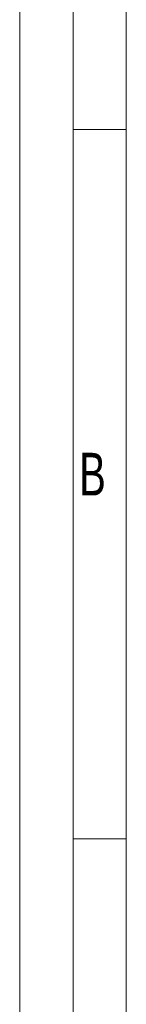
# Model space of a CAD drawing. Header units: millimetres. Extents: x 36 to 588, y 6 to 414.
# Tile 5 of 61: x 36 to 46, y 261 to 353. Entities that reach past the tile are written whole.
import ezdxf

# ---------------------------------------------------------------- set-up
doc = ezdxf.new("R2010")
doc.units = ezdxf.units.MM
doc.styles.add('SLDTEXTSTYLE0', font='TXT', dxfattribs={"width": 0.7})

msp = doc.modelspace()

# ---------------------------------------------------------------- linework, layer by layer
at = {"color": 7, "linetype": 'Continuous', "lineweight": 15}
msp.add_line((36.5, 5.5), (36.5, 414.5), dxfattribs=at)
at = {"color": 1, "linetype": 'Continuous', "lineweight": 0}
for p, q in [((41.5, 10.5), (41.5, 409.5)), ((46.5, 15.5), (46.5, 404.5)), ((46.4831139, 343), (41.5, 343)), ((46.4831139, 276.5), (41.5, 276.5))]:
    msp.add_line(p, q, dxfattribs=at)

# ---------------------------------------------------------------- texts
at = {"color": 1, "linetype": 'Continuous', "lineweight": 0, "insert": (42.0786148, 312.6939715), "char_height": 4, "attachment_point": 1, "style": 'SLDTEXTSTYLE0'}
msp.add_mtext('B', dxfattribs=at)

doc.saveas('drawing.dxf')
